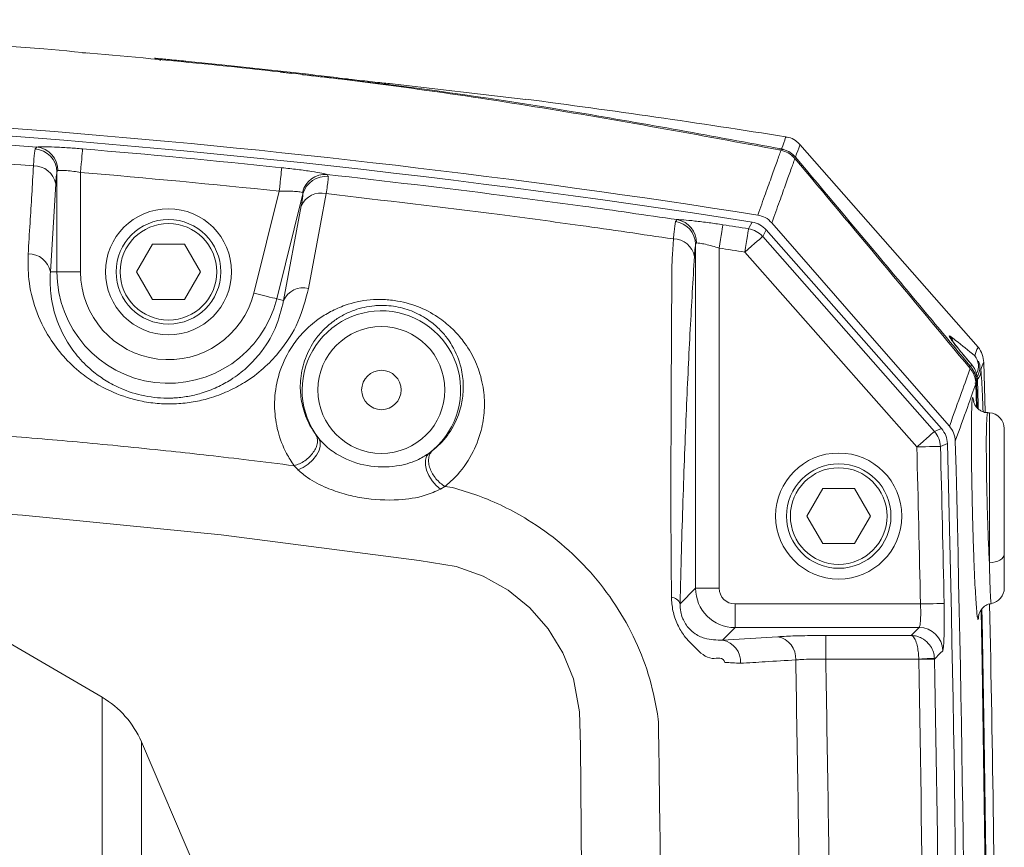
# Model space of a CAD drawing. Header units: millimetres. Extents: x 0 to 8410, y 0 to 5940.
# Tile 142 of 180: x 5528 to 5653, y 4305 to 4410. Entities that reach past the tile are written whole.
import ezdxf

# ---------------------------------------------------------------- set-up
doc = ezdxf.new("R2010")
doc.units = ezdxf.units.MM
doc.header["$LTSCALE"] = 10

msp = doc.modelspace()

# ---------------------------------------------------------------- linework, layer by layer
at = {"color": 7, "linetype": 'Continuous', "lineweight": 0}
for p, q in [((5536.28, 4405.67), (5536.88, 4405.62)), ((5545.87, 4404.94), (5546.13, 4404.92)), ((5561.4, 4403.22), (5562.79, 4403.04)), ((5592.5, 4399.75), (5575.25, 4401.75)), ((5627.29, 4394.02), (5627.28, 4394.01)), ((5626.72, 4392.43), (5626.53, 4392.63)), ((5623.02, 4383.2), (5645.25, 4357.97)), ((5543.16, 4377.87), (5545.18, 4381.37)), ((5545.18, 4381.37), (5549.22, 4381.37)), ((5549.22, 4381.37), (5551.25, 4377.87)), ((5545.18, 4374.37), (5543.16, 4377.87)), ((5551.25, 4377.87), (5549.22, 4374.37)), ((5549.22, 4374.37), (5545.18, 4374.37)), ((5649.82, 4368.24), (5649.82, 4368.24)), ((5648.01, 4367.33), (5648.04, 4367.3)), ((5648.95, 4365.82), (5648.95, 4365.82)), ((5649.08, 4366.05), (5649.04, 4366.09)), ((5650.77, 4360.11), (5650.59, 4366.34)), ((5649.6, 4363.67), (5649.68, 4360.73)), ((5649.68, 4363.89), (5649.69, 4363.75)), ((5649.77, 4360.62), (5649.69, 4363.75)), ((5651.31, 4359.97), (5651.1, 4359.98)), ((5653.2, 4357.97), (5653.2, 4342.08)), ((5580.22, 4354.82), (5580.66, 4355.15)), ((5628.16, 4346.87), (5630.18, 4350.37)), ((5630.18, 4350.37), (5634.22, 4350.37)), ((5634.22, 4350.37), (5636.25, 4346.87)), ((5630.18, 4343.37), (5628.16, 4346.87)), ((5636.25, 4346.87), (5634.22, 4343.37)), ((5634.22, 4343.37), (5630.18, 4343.37)), ((5538.78, 4323.87), (5516.72, 4336.75)), ((5554.2, 4293.87), (5543.76, 4318.23))]:
    msp.add_line(p, q, dxfattribs=at)
at = {"color": 8, "linetype": 'Continuous', "lineweight": 0}
for p, q in [((5545.47, 4404.98), (5545.43, 4404.98)), ((5530.29, 4393.46), (5530.5, 4393.71)), ((5624.52, 4393.37), (5625.21, 4393.4)), ((5626.53, 4392.63), (5626.22, 4392.61)), ((5533.05, 4377.87), (5533.05, 4390.55)), ((5536.05, 4390.48), (5536.05, 4377.87)), ((5567.33, 4390.23), (5567.48, 4389.94)), ((5532.9, 4389.05), (5532.22, 4377.87)), ((5558.03, 4375.17), (5561.25, 4388.1)), ((5564.25, 4387.77), (5560.93, 4374.45)), ((5561.8, 4374.23), (5564.04, 4386.26)), ((5611.49, 4384.24), (5611.72, 4384.49)), ((5622.56, 4382.36), (5644.36, 4357.62)), ((5614.05, 4337.72), (5614.05, 4381.36)), ((5617.05, 4380.88), (5617.05, 4337.72)), ((5642.11, 4355.64), (5620.31, 4380.38)), ((5532.22, 4377.87), (5533.05, 4377.87)), ((5533.05, 4377.87), (5536.05, 4377.87)), ((5561.8, 4374.23), (5560.93, 4374.45)), ((5649.04, 4366.09), (5648.01, 4367.33)), ((5648.69, 4365.81), (5648.95, 4365.82)), ((5649.69, 4363.75), (5649.47, 4363.74)), ((5651.31, 4340.93), (5651.31, 4359.97)), ((5565.89, 4357.19), (5566.26, 4356.71)), ((5582.26, 4350.62), (5581.71, 4350.29)), ((5582.26, 4350.62), (5583.23, 4350.48)), ((5612.09, 4335.75), (5614.05, 4337.72)), ((5617.05, 4337.72), (5614.05, 4337.72)), ((5619.05, 4335.72), (5619.05, 4332.72)), ((5619.05, 4335.72), (5642.58, 4335.72)), ((5619.05, 4332.72), (5617.46, 4331.13)), ((5642.4, 4332.72), (5619.05, 4332.72)), ((5641.4, 4331.71), (5642.4, 4332.72)), ((5617.46, 4331.13), (5624.47, 4331.56)), ((5630.56, 4331.71), (5641.4, 4331.71)), ((5630.56, 4331.71), (5630.56, 4328.71)), ((5642.35, 4328.71), (5630.56, 4328.71)), ((5642.35, 4328.68), (5642.35, 4328.71)), ((5644.35, 4328.72), (5644.35, 4328.81)), ((5538.78, 4181.87), (5538.78, 4323.87)), ((5543.76, 4318.23), (5543.76, 4187.51))]:
    msp.add_line(p, q, dxfattribs=at)
at = {"color": 8, "linetype": 'Continuous', "lineweight": 0, "flags": 128}
for points in [[(5536.05, 4390.48), (5536.1, 4391.05), (5536.14, 4391.59), (5536.19, 4392.1), (5536.22, 4392.54), (5536.25, 4392.91), (5536.28, 4393.2), (5536.29, 4393.39), (5536.3, 4393.47)], [(5561.56, 4391.08), (5561.55, 4391), (5561.53, 4390.81), (5561.5, 4390.53), (5561.47, 4390.16), (5561.42, 4389.71), (5561.37, 4389.21), (5561.31, 4388.67), (5561.25, 4388.1)], [(5567.19, 4387.79), (5566.47, 4383.91), (5564.96, 4375.76)], [(5617.51, 4383.85), (5617.49, 4383.76), (5617.46, 4383.58), (5617.42, 4383.3), (5617.36, 4382.93), (5617.3, 4382.48), (5617.22, 4381.98), (5617.14, 4381.44), (5617.05, 4380.88)], [(5620.77, 4383.34), (5620.76, 4383.26), (5620.73, 4383.07), (5620.69, 4382.79), (5620.63, 4382.42), (5620.56, 4381.98), (5620.48, 4381.48), (5620.4, 4380.94), (5620.31, 4380.38)], [(5620.77, 4383.34), (5620.86, 4383.49), (5621.23, 4384.18)], [(5623.02, 4383.2), (5622.75, 4382.71), (5622.56, 4382.36)], [(5622.56, 4382.36), (5622.49, 4382.31), (5622.35, 4382.18), (5622.14, 4381.99), (5621.86, 4381.74), (5621.52, 4381.45), (5621.14, 4381.11), (5620.73, 4380.75), (5620.31, 4380.38)], [(5560.93, 4374.45), (5560.85, 4374.47), (5560.67, 4374.51), (5560.39, 4374.58), (5560.03, 4374.67), (5559.6, 4374.78), (5559.1, 4374.9), (5558.57, 4375.04), (5558.03, 4375.17)], [(5646.32, 4369.71), (5646.58, 4369.31), (5646.71, 4368.98)], [(5644.36, 4357.62), (5644.3, 4357.56), (5644.16, 4357.44), (5643.94, 4357.25), (5643.66, 4357), (5643.33, 4356.71), (5642.95, 4356.37), (5642.54, 4356.01), (5642.11, 4355.64)], [(5644.36, 4357.62), (5644.73, 4357.76), (5645.25, 4357.97)], [(5563.62, 4352.74), (5564.29, 4353.04), (5564.93, 4353.47), (5565.51, 4354), (5565.97, 4354.58), (5566.29, 4355.18), (5566.45, 4355.76), (5566.44, 4356.29), (5566.26, 4356.71)], [(5645.11, 4355.71), (5645.02, 4355.71), (5644.84, 4355.71), (5644.55, 4355.7), (5644.18, 4355.69), (5643.73, 4355.68), (5643.22, 4355.67), (5642.68, 4355.65), (5642.11, 4355.64)], [(5646, 4356.06), (5645.69, 4355.94), (5645.11, 4355.71)], [(5581.71, 4350.29), (5581.15, 4350.76), (5580.64, 4351.34), (5580.23, 4352), (5579.94, 4352.69), (5579.78, 4353.35), (5579.78, 4353.96), (5579.93, 4354.46), (5580.22, 4354.82)], [(5552.3, 4207.86), (5587.73, 4228.32), (5591.13, 4230.46), (5594.16, 4233.06), (5596.65, 4236.28), (5598.49, 4239.89), (5599.54, 4243.37), (5599.99, 4246.97), (5600.01, 4248.58), (5599.47, 4317.77), (5599.31, 4322.04), (5598.56, 4326.22), (5597.22, 4329.52), (5595.35, 4332.54), (5593.01, 4335.21), (5590.26, 4337.46), (5587.11, 4339.25), (5583.7, 4340.46), (5578.98, 4341.25), (5553.86, 4344.5), (5528.67, 4346.99), (5500.61, 4348.85), (5500.61, 4348.85)], [(5653.2, 4342.08), (5653.17, 4341.86), (5653.06, 4341.65), (5652.89, 4341.46), (5652.65, 4341.29), (5652.37, 4341.15), (5652.04, 4341.04), (5651.68, 4340.97), (5651.31, 4340.93)], [(5645.57, 4335.78), (5645.49, 4335.78), (5645.3, 4335.77), (5645.01, 4335.77), (5644.64, 4335.76), (5644.19, 4335.75), (5643.69, 4335.74), (5643.14, 4335.73), (5642.58, 4335.72)], [(5645.39, 4329.78), (5645.08, 4329.47), (5644.35, 4328.72)], [(5644.35, 4328.81), (5644.29, 4328.81), (5644.17, 4328.8), (5643.98, 4328.79), (5643.73, 4328.78), (5643.43, 4328.77), (5643.09, 4328.75), (5642.73, 4328.73), (5642.35, 4328.71)], [(5644.35, 4328.72), (5644.29, 4328.72), (5644.17, 4328.72), (5643.98, 4328.71), (5643.73, 4328.71), (5643.43, 4328.7), (5643.09, 4328.7), (5642.73, 4328.69), (5642.35, 4328.68)]]:
    msp.add_lwpolyline(points, dxfattribs=at)
at = {"color": 7, "linetype": 'Continuous', "lineweight": 0, "flags": 128}
for points in [[(5649.88, 4368.29), (5639.65, 4379.94), (5627.29, 4394.01)], [(5623.72, 4384.09), (5634.98, 4371.19), (5646.25, 4358.28)], [(5649.89, 4360.5), (5649.87, 4361.02), (5649.79, 4364.18)], [(5650.29, 4334.79), (5650.41, 4328.17), (5650.92, 4292.66), (5651.01, 4280.82)], [(5651.1, 4280.76), (5651.04, 4288.7), (5650.88, 4303.71), (5650.66, 4318.72), (5650.39, 4333.73), (5650.37, 4334.99)]]:
    msp.add_lwpolyline(points, dxfattribs=at)
at = {"color": 7, "linetype": 'Continuous', "lineweight": 0}
for centre, radius in [((5547.2, 4377.87), 8), ((5547.2, 4377.87), 6.63), ((5574.2, 4362.87), 2.5), ((5632.2, 4346.87), 8), ((5632.2, 4346.87), 6.63)]:
    msp.add_circle(centre, radius, dxfattribs=at)
at = {"color": 8, "linetype": 'Continuous', "lineweight": 0}
for centre, radius in [((5547.2, 4377.87), 6.13), ((5574.2, 4362.87), 8.05), ((5632.2, 4346.87), 6.13)]:
    msp.add_circle(centre, radius, dxfattribs=at)
at = {"color": 7, "linetype": 'Continuous', "lineweight": 0}
for centre, radius, start, end in [((5437.2, 3209.87), 1200, 85.49712, 90), ((5437.2, 3209.87), 1189.64, 81.06658, 90), ((5437.2, 3209.87), 1200, 80.97268, 82.56431), ((5437.2, 3209.87), 1188.64, 81.09346, 92.88814), ((5647.59, 4366.35), 3, 0.072, 40.2903), ((5651.2, 4357.97), 2, 0, 87), ((1652.2, 4252.87), 3995.13, 359.82495, 1.48011), ((1652.2, 4252.87), 3996.13, 359.84128, 1.48425), ((5651.2, 4337.74), 2, 279.8463, 0.0005), ((1652.2, 4252.87), 4000, 0.38767, 1.18639), ((5532.73, 4313.5), 12, 23.1986, 59.7295)]:
    msp.add_arc(centre, radius, start, end, dxfattribs=at)
at = {"color": 8, "linetype": 'Continuous', "lineweight": 0}
for centre, radius, start, end in [((5530.06, 4390.48), 2.99, 1.4927, 85.6673), ((5530.17, 4390.74), 2.99, 359.663, 83.678), ((5437.2, 3209.87), 1187.74, 83.98997, 85.21407), ((5530.17, 4388.53), 2.78, 10.6899, 91.8165), ((5437.2, 3209.87), 1184.74, 83.98997, 85.21407), ((5567.09, 4387.26), 2.98, 85.4688, 166.5533), ((5567.14, 4386.97), 2.99, 83.364, 164.551), ((5566.53, 4385.13), 2.74, 76.0234, 155.5681), ((5611.19, 4381.56), 2.98, 359.3321, 79.7188), ((5611.07, 4381.28), 2.99, 1.5023, 81.9554), ((5437.2, 3209.87), 1187.74, 81.10916, 81.26861), ((5620.3, 4380.37), 3, 41.4476, 81.0487), ((5611.22, 4379.31), 2.73, 10.6361, 89.6782), ((5437.2, 3209.87), 1184.74, 81.10916, 81.26861), ((5529.49, 4377.36), 2.78, 10.6655, 91.7939), ((5547.2, 4377.87), 14.15, 180, 346), ((5547.2, 4377.87), 11.15, 180, 346), ((5564.29, 4373.1), 2.74, 75.9282, 155.5459), ((5574.2, 4362.87), 10.05, 306.7898, 217.7784), ((5647.94, 4365.94), 1.98, 330.1533, 40.3264), ((5648.14, 4365.74), 1.97, 324.3607, 23.8817), ((5648.31, 4365.4), 1.92, 320.0309, 1.262), ((5642.1, 4355.63), 3, 1.5337, 41.3265), ((1652.2, 4252.87), 3994.23, 1.18939, 1.47542), ((1652.2, 4252.87), 3991.23, 1.18939, 1.47542), ((5610.79, 4335.17), 1.43, 24.0701, 82.0506), ((5642.39, 4329.72), 3.01, 1.2832, 89.8213), ((5616.93, 4328.36), 2.82, 356.2912, 79.1987), ((5623.94, 4328.79), 2.82, 356.2909, 79.1781), ((1652.2, 4252.87), 3990.87, 359.94553, 1.08848), ((1652.2, 4252.87), 3992.87, 359.94553, 1.08848)]:
    msp.add_arc(centre, radius, start, end, dxfattribs=at)
for major_axis, ratio, start_param, end_param in [((3.54, -3.54), 0.999456, 3.92836, 5.496418), ((-1.42, -1.42), 0.997265, 5.499157, 7.067214)]:
    msp.add_ellipse((5619.05, 4337.72), major_axis=major_axis, ratio=ratio, start_param=start_param, end_param=end_param, dxfattribs=at)
at = {"color": 7, "linetype": 'Continuous', "lineweight": 0}
for points, knots in [([(5531.41, 4406.16), (5541.73, 4405.23), (5562.52, 4403.36), (5593.7, 4399.07), (5614.49, 4395.23), (5624.89, 4393.3)], [0, 0, 0, 0, 0.32976, 0.66492, 1, 1, 1, 1]), ([(5545.47, 4404.98), (5545.47, 4404.98), (5545.43, 4404.98), (5545.43, 4404.98), (5545.41, 4404.98), (5545.45, 4404.98), (5545.48, 4404.97), (5545.58, 4404.96), (5545.8, 4404.91), (5546.04, 4404.84), (5546.17, 4404.73), (5546.2, 4404.71)], [0, 0, 0, 0, 0.05548, 0.245907, 0.402884, 0.433927, 0.460129, 0.499768, 0.652145, 0.931979, 1, 1, 1, 1]), ([(5545.43, 4404.98), (5545.43, 4404.98), (5545.43, 4404.98), (5545.52, 4404.97), (5545.6, 4404.96)], [0, 0, 0, 0, 0.029685, 1, 1, 1, 1]), ([(5547.14, 4404.82), (5546.77, 4404.85), (5546.03, 4404.92), (5545.48, 4404.97), (5545.47, 4404.98), (5545.47, 4404.98)], [0, 0, 0, 0, 0.478065, 0.957151, 1, 1, 1, 1]), ([(5546.13, 4404.92), (5546.93, 4404.84), (5548.11, 4404.74), (5549.29, 4404.61), (5549.67, 4404.57)], [0, 0, 0, 0, 0.681384, 1, 1, 1, 1]), ([(5569.69, 4402.37), (5568.64, 4402.5), (5563.41, 4403.13), (5555.89, 4403.97), (5549.42, 4404.6), (5547.14, 4404.82)], [0, 0, 0, 0, 0.139277, 0.696394, 1, 1, 1, 1]), ([(5564.21, 4402.88), (5567.19, 4402.55), (5578.84, 4401.28), (5599.11, 4398.23), (5616.34, 4395.06), (5624.95, 4393.47)], [0, 0, 0, 0, 0.146843, 0.573422, 1, 1, 1, 1]), ([(5575.25, 4401.75), (5574.94, 4401.78), (5574.33, 4401.84), (5573.08, 4401.98), (5571.75, 4402.13), (5570.57, 4402.26), (5569.95, 4402.34), (5569.69, 4402.37)], [0, 0, 0, 0, 0.2101108, 0.4202108, 0.6315998, 0.8484205, 1, 1, 1, 1]), ([(5627.28, 4394.01), (5627.1, 4394.19), (5626.7, 4394.59), (5626.05, 4394.92), (5625.62, 4394.96), (5625.48, 4394.97)], [0, 0, 0, 0, 0.370077, 0.811547, 1, 1, 1, 1]), ([(5626.65, 4392.25), (5626.38, 4392.52), (5625.85, 4393.03), (5625.21, 4393.21), (5624.89, 4393.3)], [0, 0, 0, 0, 0.513241, 1, 1, 1, 1]), ([(5625.21, 4393.4), (5625.18, 4393.41), (5625.12, 4393.43), (5625.02, 4393.46), (5624.95, 4393.47)], [0, 0, 0, 0, 0.399369, 1, 1, 1, 1]), ([(5625.21, 4393.4), (5625.28, 4393.38), (5625.45, 4393.32), (5625.96, 4393.11), (5626.31, 4392.81), (5626.53, 4392.63)], [0, 0, 0, 0, 0.195067, 0.512927, 1, 1, 1, 1]), ([(5648.87, 4365.6), (5645.18, 4370.05), (5637.78, 4378.96), (5630.36, 4387.82), (5626.65, 4392.25)], [0, 0, 0, 0, 0.500015, 1, 1, 1, 1]), ([(5648.95, 4365.82), (5647.22, 4367.9), (5643.52, 4372.35), (5636.11, 4381.23), (5630.43, 4388), (5626.72, 4392.43)], [0, 0, 0, 0, 0.234205, 0.500073, 1, 1, 1, 1]), ([(5621.94, 4385.08), (5622.27, 4385), (5622.95, 4384.83), (5623.46, 4384.34), (5623.72, 4384.09)], [0, 0, 0, 0, 0.483658, 1, 1, 1, 1]), ([(5621.23, 4384.18), (5621.57, 4384.09), (5622.25, 4383.92), (5622.76, 4383.44), (5623.02, 4383.2)], [0, 0, 0, 0, 0.500002, 1, 1, 1, 1]), ([(5580.66, 4355.15), (5581, 4355.44), (5582.1, 4356.38), (5583.4, 4358.21), (5584.28, 4360.43), (5584.63, 4362.58), (5584.58, 4364.29), (5584.22, 4366.28), (5583.58, 4367.91), (5582.5, 4369.55), (5581.57, 4370.63), (5580.2, 4371.79), (5578.39, 4372.84), (5576.07, 4373.54), (5574.32, 4373.64), (5572.53, 4373.51), (5570.99, 4373.15), (5569.35, 4372.41), (5567.96, 4371.53), (5566.69, 4370.39), (5565.37, 4368.72), (5564.34, 4366.59), (5563.93, 4364.49), (5563.9, 4362.48), (5564.19, 4360.59), (5564.89, 4358.7), (5565.63, 4357.59), (5565.89, 4357.19)], [0, 0, 0, 0, 0.027863, 0.089906, 0.15205, 0.200882, 0.249707, 0.276133, 0.344187, 0.366767, 0.396479, 0.426128, 0.46147, 0.494616, 0.527153, 0.532683, 0.571715, 0.598742, 0.625824, 0.664537, 0.703304, 0.767459, 0.831674, 0.861527, 0.915973, 0.970355, 1, 1, 1, 1]), ([(5648.05, 4367.29), (5647.98, 4367.37), (5647.69, 4367.72), (5647.26, 4368.25), (5646.82, 4368.82), (5646.57, 4369.15), (5646.48, 4369.31), (5646.49, 4369.28), (5646.49, 4369.28)], [0, 0, 0, 0, 0.07269, 0.316466, 0.576579, 0.812391, 0.97272, 1, 1, 1, 1]), ([(5649.08, 4366.05), (5648.84, 4366.34), (5648.49, 4366.76), (5648.14, 4367.17), (5648.04, 4367.3)], [0, 0, 0, 0, 0.700011, 1, 1, 1, 1]), ([(5648.95, 4365.82), (5649.13, 4365.56), (5649.5, 4365.04), (5649.66, 4364.32), (5649.68, 4363.94), (5649.68, 4363.89)], [0, 0, 0, 0, 0.474297, 0.936247, 1, 1, 1, 1]), ([(5649.79, 4364.18), (5649.75, 4364.47), (5649.69, 4365.02), (5649.39, 4365.66), (5649.13, 4365.98), (5649.04, 4366.09)], [0, 0, 0, 0, 0.406213, 0.793963, 1, 1, 1, 1]), ([(5649.6, 4363.67), (5649.57, 4363.96), (5649.51, 4364.53), (5649.2, 4365.17), (5648.96, 4365.49), (5648.87, 4365.6)], [0, 0, 0, 0, 0.393709, 0.785887, 1, 1, 1, 1]), ([(5650.24, 4365.44), (5650.27, 4364.99), (5650.34, 4364.1), (5650.43, 4362.31), (5650.49, 4360.66), (5650.51, 4360.13)], [0, 0, 0, 0, 0.403958, 0.806703, 1, 1, 1, 1]), ([(5649.8, 4334.03), (5649.79, 4334.06), (5649.76, 4334.18), (5649.7, 4334.8), (5649.62, 4335.87), (5649.53, 4337.31), (5649.44, 4339.05), (5649.36, 4341.04), (5649.28, 4343.21), (5649.21, 4345.53), (5649.15, 4347.9), (5649.1, 4350.28), (5649.06, 4352.59), (5649.04, 4354.76), (5649.02, 4356.89), (5649.03, 4358.72), (5649.06, 4360.18), (5649.09, 4361.14), (5649.12, 4361.64), (5649.14, 4361.71), (5649.14, 4361.72)], [0, 0, 0, 0, 0.015099, 0.075569, 0.13604, 0.196541, 0.257046, 0.31756, 0.378076, 0.438577, 0.49908, 0.55955, 0.620018, 0.680448, 0.740877, 0.816168, 0.876586, 0.937005, 0.997422, 1, 1, 1, 1]), ([(5649.27, 4361.75), (5649.27, 4361.75), (5649.28, 4361.71), (5649.3, 4361.54), (5649.32, 4361.39)], [0, 0, 0, 0, 0.1015261, 1, 1, 1, 1]), ([(5651.1, 4360.01), (5651.02, 4360.01), (5650.72, 4359.99), (5650.26, 4360.19), (5649.82, 4360.51), (5649.55, 4360.85), (5649.4, 4361.12), (5649.34, 4361.3), (5649.31, 4361.4), (5649.31, 4361.4), (5649.31, 4361.4)], [0, 0, 0, 0, 0.063713, 0.249389, 0.400993, 0.530366, 0.637717, 0.735143, 0.855351, 1, 1, 1, 1]), ([(5646.25, 4358.28), (5646.45, 4358.01), (5646.86, 4357.44), (5646.95, 4356.74), (5646.99, 4356.38)], [0, 0, 0, 0, 0.487054, 1, 1, 1, 1]), ([(5645.25, 4357.97), (5645.46, 4357.68), (5645.87, 4357.11), (5645.96, 4356.41), (5646, 4356.06)], [0, 0, 0, 0, 0.500017, 1, 1, 1, 1]), ([(5653.2, 4342.08), (5653.2, 4341.39), (5653.2, 4339.82), (5653.2, 4338.17), (5653.2, 4337.89), (5653.2, 4337.75)], [0, 0, 0, 0, 0.281907, 0.641526, 1, 1, 1, 1]), ([(5649.95, 4334.28), (5649.95, 4334.28), (5649.95, 4334.27), (5649.97, 4334.36), (5650.04, 4334.58), (5650.22, 4334.94), (5650.58, 4335.36), (5651.06, 4335.68), (5651.42, 4335.72), (5651.55, 4335.74)], [0, 0, 0, 0, 0.0959581, 0.2615302, 0.3889388, 0.5161392, 0.6869331, 0.883729, 1, 1, 1, 1])]:
    msp.add_open_spline(points, degree=3, knots=knots, dxfattribs=at)
at = {"color": 8, "linetype": 'Continuous', "lineweight": 0}
for points, knots in [([(5477.96, 4396.68), (5486.78, 4396.33), (5504.31, 4395.63), (5521.81, 4394.35), (5530.5, 4393.71)], [0, 0, 0, 0, 0.503075, 1, 1, 1, 1]), ([(5624.95, 4393.47), (5625.15, 4394.02), (5625.47, 4394.9), (5625.48, 4394.93), (5625.48, 4394.94)], [0, 0, 0, 0, 0.625099, 1, 1, 1, 1]), ([(5530.08, 4391.31), (5521.48, 4391.94), (5504.1, 4393.21), (5486.68, 4393.91), (5477.89, 4394.26)], [0, 0, 0, 0, 0.494796, 1, 1, 1, 1]), ([(5530.08, 4391.31), (5530.1, 4391.62), (5530.17, 4392.61), (5530.24, 4393.11), (5530.29, 4393.46)], [0, 0, 0, 0, 0.308623, 1, 1, 1, 1]), ([(5530.5, 4393.71), (5530.74, 4393.72), (5531.22, 4393.75), (5532.69, 4393.71), (5534.44, 4393.62), (5535.71, 4393.52), (5536.3, 4393.47)], [0, 0, 0, 0, 0.257062, 0.514329, 0.771805, 1, 1, 1, 1]), ([(5621.94, 4385.08), (5622.27, 4386.01), (5622.94, 4387.86), (5623.74, 4390.1), (5624.41, 4391.97), (5624.73, 4392.86), (5624.89, 4393.3)], [0, 0, 0, 0, 0.249717, 0.49951, 0.749716, 1, 1, 1, 1]), ([(5627.28, 4394.01), (5627.27, 4393.98), (5627.24, 4393.89), (5626.92, 4393), (5626.72, 4392.43)], [0, 0, 0, 0, 0.36743, 1, 1, 1, 1]), ([(5626.65, 4392.25), (5626.49, 4391.82), (5626.18, 4390.94), (5625.52, 4389.1), (5624.72, 4386.88), (5624.06, 4385.02), (5623.72, 4384.09)], [0, 0, 0, 0, 0.246702, 0.493476, 0.746699, 1, 1, 1, 1]), ([(5529.4, 4380.13), (5529.48, 4381.44), (5529.71, 4385.16), (5529.94, 4388.89), (5530.08, 4391.31)], [0, 0, 0, 0, 0.350564, 1, 1, 1, 1]), ([(5533.16, 4390.72), (5533.12, 4390.7), (5533.07, 4390.67), (5533.06, 4390.57), (5533.05, 4390.55)], [0, 0, 0, 0, 0.775555, 1, 1, 1, 1]), ([(5536.05, 4390.48), (5535.75, 4390.53), (5535.13, 4390.63), (5534.25, 4390.72), (5533.52, 4390.76), (5533.28, 4390.74), (5533.16, 4390.72)], [0, 0, 0, 0, 0.229155, 0.48666, 0.743358, 1, 1, 1, 1]), ([(5561.56, 4391.08), (5562.24, 4391.01), (5563.6, 4390.86), (5565.39, 4390.61), (5566.71, 4390.39), (5567.13, 4390.28), (5567.33, 4390.23)], [0, 0, 0, 0, 0.261062, 0.52207, 0.780781, 1, 1, 1, 1]), ([(5533.05, 4390.55), (5533.02, 4390.31), (5532.96, 4389.96), (5532.91, 4389.26), (5532.9, 4389.05)], [0, 0, 0, 0, 0.691401, 1, 1, 1, 1]), ([(5567.48, 4389.94), (5567.47, 4389.81), (5567.44, 4389.38), (5567.3, 4388.44), (5567.19, 4387.79)], [0, 0, 0, 0, 0.307038, 1, 1, 1, 1]), ([(5567.33, 4390.23), (5574.73, 4389.37), (5585.55, 4388.12), (5600.34, 4386.14), (5607.73, 4385.07), (5611.72, 4384.49)], [0, 0, 0, 0, 0.499421, 0.729874, 1, 1, 1, 1]), ([(5564.19, 4387.95), (5564.1, 4387.98), (5563.89, 4388.03), (5563.21, 4388.09), (5562.29, 4388.12), (5561.6, 4388.11), (5561.25, 4388.1)], [0, 0, 0, 0, 0.217136, 0.474191, 0.735737, 1, 1, 1, 1]), ([(5564.04, 4386.26), (5564.12, 4386.72), (5564.23, 4387.37), (5564.25, 4387.68), (5564.25, 4387.77)], [0, 0, 0, 0, 0.692993, 1, 1, 1, 1]), ([(5564.25, 4387.77), (5564.26, 4387.83), (5564.26, 4387.92), (5564.21, 4387.94), (5564.19, 4387.95)], [0, 0, 0, 0, 0.728667, 1, 1, 1, 1]), ([(5611.24, 4382.04), (5607.3, 4382.62), (5599.97, 4383.69), (5585.29, 4385.68), (5574.54, 4386.93), (5567.19, 4387.79)], [0, 0, 0, 0, 0.268841, 0.500627, 1, 1, 1, 1]), ([(5611.72, 4384.49), (5611.97, 4384.49), (5612.46, 4384.48), (5613.92, 4384.33), (5615.66, 4384.12), (5616.92, 4383.93), (5617.51, 4383.85)], [0, 0, 0, 0, 0.256606, 0.513379, 0.77148, 1, 1, 1, 1]), ([(5611.24, 4382.04), (5611.26, 4382.34), (5611.35, 4383.36), (5611.43, 4383.87), (5611.49, 4384.24)], [0, 0, 0, 0, 0.300326, 1, 1, 1, 1]), ([(5611.03, 4378.42), (5611.03, 4378.42), (5611.03, 4378.42), (5611.13, 4380.23), (5611.24, 4382.04)], [0, 0, 0, 0, 0.000005, 1, 1, 1, 1]), ([(5614.05, 4381.36), (5614.02, 4381.1), (5613.96, 4380.74), (5613.91, 4380.03), (5613.9, 4379.82)], [0, 0, 0, 0, 0.699565, 1, 1, 1, 1]), ([(5614.17, 4381.53), (5614.13, 4381.51), (5614.07, 4381.48), (5614.06, 4381.39), (5614.05, 4381.36)], [0, 0, 0, 0, 0.694639, 1, 1, 1, 1]), ([(5617.05, 4380.88), (5616.76, 4380.97), (5616.14, 4381.16), (5615.27, 4381.37), (5614.54, 4381.52), (5614.29, 4381.52), (5614.17, 4381.53)], [0, 0, 0, 0, 0.232, 0.491255, 0.746418, 1, 1, 1, 1]), ([(5564.96, 4375.76), (5564.59, 4374.33), (5563.85, 4371.48), (5561.71, 4368.1), (5559.29, 4365.57), (5557.12, 4363.92), (5554.78, 4362.66), (5552.58, 4361.83), (5550.37, 4361.32), (5548.24, 4361.08), (5546.04, 4361.1), (5543.27, 4361.47), (5540.5, 4362.35), (5537.99, 4363.66), (5535.82, 4365.18), (5533.8, 4367.12), (5531.78, 4369.84), (5530.23, 4373.12), (5529.38, 4376.72), (5529.4, 4379.06), (5529.4, 4380.13)], [0, 0, 0, 0, 0.097228, 0.194315, 0.249093, 0.303802, 0.345487, 0.387108, 0.41898, 0.450821, 0.482908, 0.514989, 0.572121, 0.6107, 0.649337, 0.705114, 0.760991, 0.844541, 0.928206, 1, 1, 1, 1]), ([(5613.9, 4379.82), (5613.81, 4378.31), (5613.63, 4375.29), (5613.37, 4370.61), (5613.12, 4365.64), (5612.88, 4360.36), (5612.66, 4354.75), (5612.44, 4348.76), (5612.25, 4342.48), (5612.14, 4337.99), (5612.09, 4335.75)], [0, 0, 0, 0, 0.120964, 0.241886, 0.363556, 0.485222, 0.612628, 0.740016, 0.870054, 1, 1, 1, 1]), ([(5610.99, 4336.59), (5610.97, 4338.88), (5610.93, 4343.48), (5610.92, 4350), (5610.93, 4356.23), (5610.95, 4361.92), (5610.98, 4367.43), (5611.01, 4373.23), (5611.03, 4376.03), (5611.03, 4378.42), (5611.03, 4378.42)], [0, 0, 0, 0, 0.142328, 0.28518, 0.428342, 0.571093, 0.693013, 0.846507, 0.999997, 1, 1, 1, 1]), ([(5532.22, 4377.87), (5532.2, 4376.97), (5532.16, 4375.03), (5532.84, 4372.02), (5534.09, 4369.26), (5535.76, 4366.96), (5537.44, 4365.31), (5539.26, 4364.01), (5541.35, 4362.91), (5544.11, 4362.01), (5546.51, 4361.8), (5548.33, 4361.87), (5549.68, 4362.03), (5551.55, 4362.47), (5553.39, 4363.19), (5555.35, 4364.27), (5557.16, 4365.66), (5559.16, 4367.81), (5560.92, 4370.66), (5561.51, 4373.04), (5561.8, 4374.23)], [0, 0, 0, 0, 0.074318, 0.160333, 0.24623, 0.302333, 0.358323, 0.395842, 0.433284, 0.487135, 0.539246, 0.546883, 0.577134, 0.607432, 0.648252, 0.689152, 0.744423, 0.799769, 0.899812, 1, 1, 1, 1]), ([(5563.13, 4353.26), (5562.8, 4353.77), (5561.88, 4355.19), (5560.98, 4357.64), (5560.62, 4360.1), (5560.69, 4362.7), (5561.25, 4365.41), (5562.59, 4368.14), (5564.31, 4370.29), (5565.95, 4371.73), (5567.74, 4372.86), (5569.87, 4373.8), (5572.2, 4374.33), (5574.5, 4374.39), (5576.68, 4374.16), (5579.22, 4373.41), (5581.54, 4372.09), (5583.32, 4370.6), (5584.83, 4368.86), (5586.1, 4366.74), (5586.83, 4364.64), (5587.25, 4362.48), (5587.33, 4360.28), (5586.9, 4357.51), (5585.76, 4354.6), (5584.1, 4352.23), (5582.7, 4351), (5582.26, 4350.62)], [0, 0, 0, 0, 0.02953, 0.081837, 0.135599, 0.164414, 0.225623, 0.288666, 0.326671, 0.365447, 0.393028, 0.421241, 0.463424, 0.484335, 0.506056, 0.542834, 0.580696, 0.610678, 0.641506, 0.68557, 0.730851, 0.75651, 0.80331, 0.850902, 0.910532, 0.972136, 1, 1, 1, 1]), ([(5648.01, 4367.33), (5647.74, 4367.66), (5647.11, 4368.42), (5646.49, 4369.24), (5646.12, 4369.8), (5646.25, 4369.74), (5646.32, 4369.71)], [0, 0, 0, 0, 0.1999817, 0.4770851, 0.7213552, 1, 1, 1, 1]), ([(5646.32, 4369.71), (5646.55, 4369.53), (5647.63, 4368.71), (5648.65, 4367.88), (5649.45, 4367.22)], [0, 0, 0, 0, 0.219573, 1, 1, 1, 1]), ([(5649.45, 4367.22), (5649.59, 4367.61), (5649.82, 4368.25), (5649.82, 4368.24), (5649.82, 4368.24)], [0, 0, 0, 0, 0.60183, 1, 1, 1, 1]), ([(5648.95, 4365.82), (5648.97, 4365.87), (5649, 4365.96), (5649.03, 4366.05), (5649.04, 4366.09)], [0, 0, 0, 0, 0.529488, 1, 1, 1, 1]), ([(5650.56, 4366.34), (5650.56, 4366.35), (5650.57, 4366.38), (5650.36, 4365.8), (5650.24, 4365.44)], [0, 0, 0, 0, 0.385298, 1, 1, 1, 1]), ([(5646.25, 4358.28), (5646.79, 4359.8), (5647.87, 4362.81), (5648.54, 4364.67), (5648.87, 4365.6)], [0, 0, 0, 0, 0.502058, 1, 1, 1, 1]), ([(5649.6, 4363.67), (5649.27, 4362.75), (5648.61, 4360.89), (5647.53, 4357.9), (5646.99, 4356.38)], [0, 0, 0, 0, 0.492842, 1, 1, 1, 1]), ([(5649.79, 4364.18), (5649.77, 4364.15), (5649.74, 4364.05), (5649.7, 4363.95), (5649.68, 4363.89)], [0, 0, 0, 0, 0.389102, 1, 1, 1, 1]), ([(5649.14, 4361.72), (5649.16, 4361.82), (5649.2, 4362.02), (5649.24, 4361.84), (5649.27, 4361.75)], [0, 0, 0, 0, 0.506544, 1, 1, 1, 1]), ([(5651.1, 4359.97), (5651.1, 4359.98), (5651.07, 4360.03), (5651.04, 4359.83), (5650.99, 4359.34), (5650.95, 4358.48), (5650.92, 4357.24), (5650.92, 4355.67), (5650.93, 4353.84), (5650.95, 4351.98), (5650.99, 4349.99), (5651.04, 4347.96), (5651.1, 4345.91), (5651.19, 4343.48), (5651.26, 4341.91), (5651.31, 4340.93)], [0, 0, 0, 0, 0.003572, 0.079677, 0.15799, 0.234094, 0.312408, 0.40862, 0.484737, 0.563065, 0.639231, 0.717613, 0.793821, 0.872248, 1, 1, 1, 1]), ([(5526.6, 4357.04), (5528.35, 4356.9), (5531.77, 4356.62), (5536.94, 4356.16), (5542.17, 4355.65), (5547.3, 4355.12), (5552.4, 4354.56), (5557.6, 4353.95), (5561.22, 4353.5), (5563.13, 4353.26)], [0, 0, 0, 0, 0.1432169, 0.2809125, 0.4233833, 0.5724752, 0.7024254, 0.8422182, 1, 1, 1, 1]), ([(5565.89, 4357.19), (5565.96, 4357.04), (5566.11, 4356.74), (5566.11, 4356.17), (5565.94, 4355.57), (5565.59, 4354.96), (5565.11, 4354.38), (5564.51, 4353.88), (5563.83, 4353.48), (5563.37, 4353.33), (5563.13, 4353.26)], [0, 0, 0, 0, 0.125012, 0.249998, 0.375011, 0.500001, 0.624996, 0.75, 0.874998, 1, 1, 1, 1]), ([(5566.26, 4356.71), (5566.55, 4356.39), (5567.31, 4355.54), (5569.32, 4354.16), (5572.39, 4353.07), (5575.81, 4353.04), (5578.5, 4353.75), (5579.74, 4354.52), (5580.22, 4354.82)], [0, 0, 0, 0, 0.087799, 0.231989, 0.469511, 0.707048, 0.884394, 1, 1, 1, 1]), ([(5580.66, 4355.15), (5580.55, 4355.03), (5580.33, 4354.78), (5580.18, 4354.23), (5580.18, 4353.6), (5580.35, 4352.92), (5580.67, 4352.24), (5581.11, 4351.6), (5581.65, 4351.03), (5582.06, 4350.76), (5582.26, 4350.62)], [0, 0, 0, 0, 0.1249991, 0.2500023, 0.374989, 0.4999894, 0.6249948, 0.7499952, 0.8749991, 1, 1, 1, 1]), ([(5563.62, 4352.74), (5563.57, 4352.79), (5563.4, 4352.97), (5563.24, 4353.14), (5563.13, 4353.26)], [0, 0, 0, 0, 0.3087522, 1, 1, 1, 1]), ([(5581.71, 4350.29), (5581.08, 4350), (5579.49, 4349.29), (5576.01, 4348.79), (5572.49, 4348.97), (5569.45, 4349.65), (5567.1, 4350.47), (5565.04, 4351.5), (5564.02, 4352.4), (5563.62, 4352.74)], [0, 0, 0, 0, 0.117288, 0.2944, 0.529856, 0.648102, 0.766245, 0.910659, 1, 1, 1, 1]), ([(5583.23, 4350.48), (5584.3, 4350.17), (5586.51, 4349.52), (5589.7, 4348.14), (5593.28, 4346.18), (5597.06, 4343.46), (5600.81, 4339.81), (5603.99, 4335.66), (5606.51, 4331.09), (5608.39, 4326.22), (5609.01, 4322.81), (5609.32, 4321.11)], [0, 0, 0, 0, 0.080875, 0.166189, 0.250085, 0.375259, 0.499853, 0.625638, 0.749608, 0.874879, 1, 1, 1, 1]), ([(5651.54, 4335.82), (5651.54, 4335.8), (5651.53, 4335.68), (5651.5, 4335.97), (5651.46, 4336.46), (5651.42, 4337.36), (5651.37, 4338.74), (5651.33, 4340.1), (5651.31, 4340.93)], [0, 0, 0, 0, 0.025028, 0.197381, 0.374704, 0.54769, 0.725688, 1, 1, 1, 1]), ([(5617.78, 4328.27), (5617.78, 4328.27), (5617.59, 4329.05), (5615.75, 4328.38), (5614.23, 4329.97), (5612.67, 4331.46), (5611.71, 4333.11), (5611.1, 4334.84), (5611.02, 4336.01), (5610.99, 4336.59)], [0, 0, 0, 0, 0.000009, 0.184044, 0.437476, 0.602796, 0.7299, 0.866849, 1, 1, 1, 1]), ([(5612.09, 4335.75), (5612.1, 4335.42), (5612.11, 4334.84), (5612.32, 4334.1), (5612.57, 4333.52), (5612.78, 4333.16), (5613.21, 4332.57), (5614.02, 4331.83), (5615.55, 4331.12), (5616.71, 4331.13), (5617.46, 4331.13)], [0, 0, 0, 0, 0.095106, 0.163422, 0.18473, 0.251221, 0.269944, 0.394322, 0.611795, 1, 1, 1, 1]), ([(5642.4, 4332.72), (5642.41, 4332.74), (5642.46, 4332.79), (5642.54, 4333.13), (5642.59, 4333.81), (5642.61, 4334.71), (5642.59, 4335.38), (5642.58, 4335.72)], [0, 0, 0, 0, 0.113411, 0.335553, 0.557145, 0.778556, 1, 1, 1, 1]), ([(5645.57, 4335.78), (5645.58, 4335.11), (5645.6, 4333.76), (5645.58, 4331.96), (5645.53, 4330.6), (5645.46, 4329.92), (5645.41, 4329.82), (5645.39, 4329.78)], [0, 0, 0, 0, 0.221738, 0.443451, 0.6651, 0.886899, 1, 1, 1, 1]), ([(5649.96, 4334.28), (5649.95, 4334.11), (5649.92, 4333.76), (5649.86, 4333.7), (5649.82, 4333.93), (5649.8, 4334.03)], [0, 0, 0, 0, 0.3489797, 0.7209588, 1, 1, 1, 1]), ([(5624.47, 4331.56), (5624.82, 4331.58), (5625.79, 4331.63), (5627.87, 4331.7), (5629.66, 4331.71), (5630.56, 4331.71)], [0, 0, 0, 0, 0.221971, 0.610987, 1, 1, 1, 1]), ([(5641.4, 4331.71), (5641.41, 4331.71), (5641.48, 4331.7), (5641.63, 4331.62), (5641.87, 4331.3), (5642.1, 4330.73), (5642.26, 4329.93), (5642.34, 4329.25), (5642.35, 4328.85), (5642.35, 4328.71)], [0, 0, 0, 0, 0.0023988, 0.1603457, 0.3107353, 0.5487189, 0.7431092, 0.9119177, 1, 1, 1, 1]), ([(5641.4, 4331.71), (5641.41, 4331.71), (5641.64, 4331.7), (5642.09, 4331.64), (5642.85, 4331.35), (5643.56, 4330.8), (5644.07, 4330.02), (5644.3, 4329.35), (5644.33, 4328.95), (5644.35, 4328.81)], [0, 0, 0, 0, 0.002401, 0.160344, 0.310738, 0.548723, 0.743107, 0.911924, 1, 1, 1, 1]), ([(5619.74, 4328.18), (5619.06, 4328.23), (5618.39, 4328.27), (5617.78, 4328.27), (5617.78, 4328.27)], [0, 0, 0, 0, 0.999975, 1, 1, 1, 1]), ([(5626.75, 4328.61), (5625.46, 4328.53), (5623.12, 4328.39), (5620.78, 4328.24), (5619.74, 4328.18)], [0, 0, 0, 0, 0.5538953, 1, 1, 1, 1]), ([(5630.56, 4328.71), (5630, 4328.72), (5628.88, 4328.72), (5627.58, 4328.67), (5626.97, 4328.63), (5626.75, 4328.61)], [0, 0, 0, 0, 0.388992, 0.777973, 1, 1, 1, 1]), ([(5627.5, 4249.17), (5627.5, 4249.71), (5627.51, 4260.97), (5627.46, 4275.13), (5627.23, 4301.07), (5626.96, 4316.3), (5626.75, 4328.61)], [0, 0, 0, 0, 0.020318, 0.424976, 0.534998, 1, 1, 1, 1]), ([(5630.56, 4328.71), (5630.77, 4316.38), (5631.03, 4301.13), (5631.26, 4275.15), (5631.32, 4260.93), (5631.31, 4249.61), (5631.31, 4249.03)], [0, 0, 0, 0, 0.464357, 0.574147, 0.977956, 1, 1, 1, 1]), ([(5609.32, 4321.11), (5609.33, 4320.58), (5609.35, 4319.52), (5609.37, 4318.46), (5609.38, 4317.93)], [0, 0, 0, 0, 0.501107, 1, 1, 1, 1]), ([(5609.38, 4317.93), (5609.55, 4305.43), (5609.86, 4283.74), (5609.9, 4262.05), (5609.91, 4252.87)], [0, 0, 0, 0, 0.576691, 1, 1, 1, 1])]:
    msp.add_open_spline(points, degree=3, knots=knots, dxfattribs=at)

doc.saveas('drawing.dxf')
